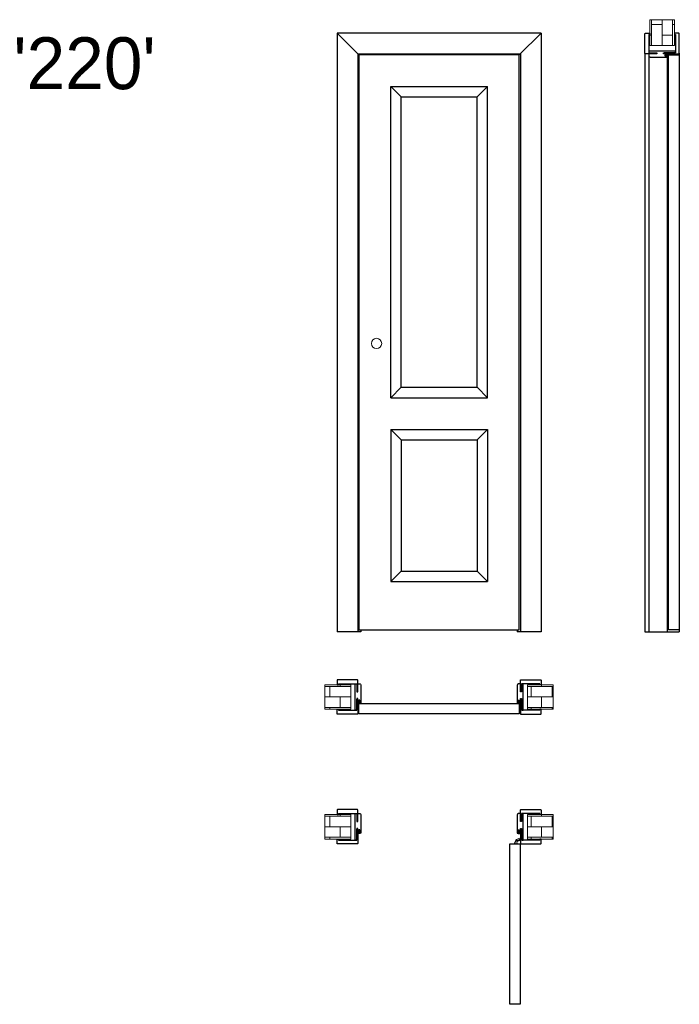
# Model space of a CAD drawing. Header units: millimetres. Extents: x -7516 to 7025, y -7461 to 3001.
# Tile 1 of 7: x -7516 to -4975, y -7061 to -3266. Entities that reach past the tile are written whole.
import ezdxf

# ---------------------------------------------------------------- set-up
doc = ezdxf.new("R2010")
doc.units = ezdxf.units.MM
doc.header["$LTSCALE"] = 0.5
for name, color, linetype, lineweight in [('cienka', 7, 'Continuous', 13), ('główna', 7, 'Continuous', 25), ('wymiary', 7, 'Continuous', 13)]:
    doc.layers.add(name, color=color, linetype=linetype, lineweight=lineweight)
doc.styles.get("Standard").update_dxf_attribs({"font": 'arial.ttf'})

msp = doc.modelspace()

# ---------------------------------------------------------------- hatches: boundary and pattern name
at = {"layer": 'cienka'}
h = msp.add_hatch(dxfattribs=at)
h.set_pattern_fill('AR-B816', color=256, scale=0.2, angle=90)
h.set_pattern_definition([(90, (-5041.3, -3366.13), (-40.64, 2e-15), []), (180, (-5041.3, -3366.13), (-40.64, -40.64), [40.64, -40.64])])
h.paths.add_polyline_path([(-4993.8, -3266.1), (-4993.8, -3366.1), (-5088.8, -3366.1), (-5088.8, -3266.1)])
h = msp.add_hatch(color=256, dxfattribs=at)
h.dxf.hatch_style = 1
h.paths.add_polyline_path([(-5021.6, -3404.5), (-5021.6, -3405.6, 0.325014), (-5021.4, -3405.9), (-5021, -3406), (-5021, -3410.1), (-5017, -3410.1), (-5017, -3408.2, -0.165166), (-5016.3, -3407, 0.233182), (-5015.8, -3406.1), (-5015.8, -3398.6, 0.867797), (-5016.5, -3398.5), (-5018.3, -3403.8, -0.774953), (-5018.9, -3403.7), (-5020.1, -3399.3, -0.423904), (-5019.3, -3398.5, 0.979906), (-5019.3, -3398.1), (-5019.6, -3398.1, 0.157892), (-5020, -3398.3, -0.126306), (-5021, -3398.7), (-5021, -3402.1), (-5026.8, -3402.1, 0.414377), (-5027.5, -3402.9, 0.073964), (-5027.5, -3403.1, 0.160171), (-5024.6, -3405.9), (-5024.1, -3405.4, -0.189326), (-5026.5, -3403.2, -1.179661), (-5026.2, -3403.1), (-5026.2, -3403.3), (-5025.6, -3403.4, -0.09385), (-5022.7, -3405.9), (-5022.3, -3405.7, -0.092298), (-5023.5, -3404.2, -0.624355), (-5023.2, -3403.8), (-5022, -3404, -0.359392)])
h.paths.add_polyline_path([(-5020.1, -3402.5), (-5020.6, -3399.9), (-5019.4, -3403.9, 0.775078), (-5017.7, -3403.9), (-5016.9, -3401.7, 0.065722), (-5016.4, -3399.6, -1.252378), (-5016.1, -3399.7, 0.127045), (-5016.5, -3401.1), (-5016.5, -3406.1, -0.177048), (-5016.6, -3406.5, 0.075328), (-5017.5, -3407.6, -0.688866), (-5017.9, -3407.6, 0.132303), (-5018.2, -3407.1), (-5020.1, -3405.3)], flags=16)
h.paths.add_polyline_path([(-5020.1, -3406.1), (-5017.8, -3408.3), (-5017.8, -3409.3), (-5020.1, -3409.3)], flags=16)
h = msp.add_hatch(dxfattribs=at)
h.set_pattern_fill('AR-B816', color=256, scale=0.2)
h.set_pattern_definition([(0, (-6240, -5876.83), (0, 40.64), []), (90, (-6240, -5876.83), (-40.64, 40.64), [40.64, -40.64])])
h.paths.add_polyline_path([(-6340, -5924.3), (-6240, -5924.3), (-6240, -5829.3), (-6340, -5829.3)])
h = msp.add_hatch(dxfattribs=at)
h.set_pattern_fill('AR-B816', color=256, scale=0.2)
h.set_pattern_definition([(0, (-6440, -5876.83), (0, 40.64), []), (90, (-6440, -5876.83), (-40.64, 40.64), [40.64, -40.64])])
h.paths.add_polyline_path([(-5460, -5924.3), (-5560, -5924.3), (-5560, -5829.3), (-5460, -5829.3)])
h = msp.add_hatch(color=256, dxfattribs=at)
h.dxf.hatch_style = 1
h.paths.add_polyline_path([(-6207.3, -5894.9), (-6207.1, -5896.1, 1.393865), (-6205.8, -5896.7, -0.60272), (-6205.3, -5896.8), (-6205.1, -5897.1), (-6201, -5897.1), (-6201, -5901.2), (-6202.9, -5901.2, 0.165166), (-6204.2, -5901.8, -0.233182), (-6205, -5902.4), (-6212.5, -5902.4, -0.83504), (-6212.6, -5901.6), (-6207.3, -5899.8, 0.745218), (-6207.4, -5899.3), (-6211.8, -5898, 0.419418), (-6212.6, -5898.8, -1.009485), (-6213, -5898.8), (-6213, -5898.3, 0.150738), (-6212.5, -5897.1), (-6209, -5897.1), (-6209, -5891.4, -0.630775), (-6207.8, -5890.8, -0.151937), (-6205.2, -5893.5), (-6205.7, -5894.1, 0.188799), (-6207.9, -5891.6), (-6207.7, -5892.6, 0.09385), (-6205.2, -5895.4), (-6205.5, -5895.8, 0.092299), (-6207, -5894.7, 0.624925)])
h.paths.add_polyline_path([(-6205.9, -5898.1), (-6204, -5899.9, 0.112212), (-6203.6, -5900.2, -0.864372), (-6203.6, -5900.7, 0.067165), (-6204.5, -5901.4, -0.238784), (-6205, -5901.7), (-6210, -5901.7, 0.127045), (-6211.4, -5902, -1.252378), (-6211.5, -5901.7, 0.07005), (-6209.3, -5901.2), (-6207.1, -5900.4, 0.808837), (-6207.4, -5898.7), (-6207.6, -5898.6), (-6211.2, -5897.6), (-6208.6, -5898.1)], flags=16)
h.paths.add_polyline_path([(-6205.1, -5898), (-6201.8, -5898), (-6201.8, -5900.4), (-6202.8, -5900.4)], flags=16)
h = msp.add_hatch(color=256, dxfattribs=at)
h.dxf.hatch_style = 1
h.paths.add_polyline_path([(-5593.4, -5896.5), (-5594.5, -5896.5, 0.325014), (-5594.7, -5896.8), (-5594.9, -5897.1), (-5599, -5897.1), (-5599, -5901.2), (-5597.1, -5901.2, -0.165166), (-5595.8, -5901.8, 0.233182), (-5595, -5902.4), (-5587.5, -5902.4, 0.867797), (-5587.4, -5901.6), (-5592.6, -5899.9, -0.733325), (-5592.7, -5899.3), (-5588.2, -5898, -0.423904), (-5587.4, -5898.8, 0.979906), (-5587, -5898.8), (-5587, -5898.6, 0.157892), (-5587.1, -5898.2, -0.126306), (-5587.5, -5897.1), (-5591, -5897.1), (-5591, -5891.3, 0.414377), (-5591.8, -5890.6, 0.073964), (-5592, -5890.7, 0.160171), (-5594.8, -5893.5), (-5594.3, -5894.1, -0.189326), (-5592.1, -5891.6, -1.179661), (-5592, -5891.9), (-5592.1, -5891.9), (-5592.3, -5892.6, -0.09385), (-5594.8, -5895.4), (-5594.5, -5895.8, -0.092298), (-5593, -5894.7, -0.624355), (-5592.7, -5894.9), (-5592.9, -5896.1, -0.359392)])
h.paths.add_polyline_path([(-5591.4, -5898.1), (-5588.8, -5897.6), (-5592.8, -5898.7, 0.775078), (-5592.8, -5900.4), (-5590.6, -5901.2, 0.065722), (-5588.5, -5901.7, -1.252378), (-5588.6, -5902, 0.127045), (-5590, -5901.7), (-5595, -5901.7, -0.177048), (-5595.4, -5901.5, 0.075328), (-5596.4, -5900.7, -0.688866), (-5596.5, -5900.3, 0.132303), (-5596, -5899.9), (-5594.1, -5898.1)], flags=16)
h.paths.add_polyline_path([(-5594.9, -5898), (-5597.2, -5900.4), (-5598.2, -5900.4), (-5598.2, -5898)], flags=16)
h = msp.add_hatch(dxfattribs=at)
h.set_pattern_fill('AR-B816', color=256, scale=0.2)
h.set_pattern_definition([(0, (-6240, -6376.83), (0, 40.64), []), (90, (-6240, -6376.83), (-40.64, 40.64), [40.64, -40.64])])
h.paths.add_polyline_path([(-6340, -6424.3), (-6240, -6424.3), (-6240, -6329.3), (-6340, -6329.3)])
h = msp.add_hatch(dxfattribs=at)
h.set_pattern_fill('AR-B816', color=256, scale=0.2)
h.set_pattern_definition([(0, (-6440, -6376.83), (0, 40.64), []), (90, (-6440, -6376.83), (-40.64, 40.64), [40.64, -40.64])])
h.paths.add_polyline_path([(-5460, -6424.3), (-5560, -6424.3), (-5560, -6329.3), (-5460, -6329.3)])
h = msp.add_hatch(color=256, dxfattribs=at)
h.dxf.hatch_style = 1
h.paths.add_polyline_path([(-6207.3, -6394.9), (-6207.1, -6396.1, 1.393865), (-6205.8, -6396.7, -0.60272), (-6205.3, -6396.8), (-6205.1, -6397.1), (-6201, -6397.1), (-6201, -6401.2), (-6202.9, -6401.2, 0.165166), (-6204.2, -6401.8, -0.233182), (-6205, -6402.4), (-6212.5, -6402.4, -0.83504), (-6212.6, -6401.6), (-6207.3, -6399.8, 0.745218), (-6207.4, -6399.3), (-6211.8, -6398, 0.419418), (-6212.6, -6398.8, -1.009485), (-6213, -6398.8), (-6213, -6398.3, 0.150738), (-6212.5, -6397.1), (-6209, -6397.1), (-6209, -6391.4, -0.630775), (-6207.8, -6390.8, -0.151937), (-6205.2, -6393.5), (-6205.7, -6394.1, 0.188799), (-6207.9, -6391.6), (-6207.7, -6392.6, 0.09385), (-6205.2, -6395.4), (-6205.5, -6395.8, 0.092299), (-6207, -6394.7, 0.624925)])
h.paths.add_polyline_path([(-6205.9, -6398.1), (-6204, -6399.9, 0.112212), (-6203.6, -6400.2, -0.864372), (-6203.6, -6400.7, 0.067165), (-6204.5, -6401.4, -0.238784), (-6205, -6401.7), (-6210, -6401.7, 0.127045), (-6211.4, -6402, -1.252378), (-6211.5, -6401.7, 0.07005), (-6209.3, -6401.2), (-6207.1, -6400.4, 0.808837), (-6207.4, -6398.7), (-6207.6, -6398.6), (-6211.2, -6397.6), (-6208.6, -6398.1)], flags=16)
h.paths.add_polyline_path([(-6205.1, -6398), (-6201.8, -6398), (-6201.8, -6400.4), (-6202.8, -6400.4)], flags=16)
h = msp.add_hatch(color=256, dxfattribs=at)
h.dxf.hatch_style = 1
h.paths.add_polyline_path([(-5593.4, -6396.5), (-5594.5, -6396.5, 0.325014), (-5594.7, -6396.8), (-5594.9, -6397.1), (-5599, -6397.1), (-5599, -6401.2), (-5597.1, -6401.2, -0.165166), (-5595.8, -6401.8, 0.233182), (-5595, -6402.4), (-5587.5, -6402.4, 0.867797), (-5587.4, -6401.6), (-5592.6, -6399.9, -0.733325), (-5592.7, -6399.3), (-5588.2, -6398, -0.423904), (-5587.4, -6398.8, 0.979906), (-5587, -6398.8), (-5587, -6398.6, 0.157892), (-5587.1, -6398.2, -0.126306), (-5587.5, -6397.1), (-5591, -6397.1), (-5591, -6391.3, 0.414377), (-5591.8, -6390.6, 0.073964), (-5592, -6390.7, 0.160171), (-5594.8, -6393.5), (-5594.3, -6394.1, -0.189326), (-5592.1, -6391.6, -1.179661), (-5592, -6391.9), (-5592.1, -6391.9), (-5592.3, -6392.6, -0.09385), (-5594.8, -6395.4), (-5594.5, -6395.8, -0.092298), (-5593, -6394.7, -0.624355), (-5592.7, -6394.9), (-5592.9, -6396.1, -0.359392)])
h.paths.add_polyline_path([(-5591.4, -6398.1), (-5588.8, -6397.6), (-5592.8, -6398.7, 0.775078), (-5592.8, -6400.4), (-5590.6, -6401.2, 0.065722), (-5588.5, -6401.7, -1.252378), (-5588.6, -6402, 0.127045), (-5590, -6401.7), (-5595, -6401.7, -0.177048), (-5595.4, -6401.5, 0.075328), (-5596.4, -6400.7, -0.688866), (-5596.5, -6400.3, 0.132303), (-5596, -6399.9), (-5594.1, -6398.1)], flags=16)
h.paths.add_polyline_path([(-5594.9, -6398), (-5597.2, -6400.4), (-5598.2, -6400.4), (-5598.2, -6398)], flags=16)

# ---------------------------------------------------------------- linework, layer by layer
for points in [[(-5021, -3398.7), (-5021, -3402.1), (-5026.8, -3402.1, 0.414377), (-5027.5, -3402.9, 0.073964), (-5027.5, -3403.1, 0.160171), (-5024.6, -3405.9), (-5024.1, -3405.4, -0.189326), (-5026.5, -3403.2, -1.179661), (-5026.2, -3403.1), (-5026.2, -3403.3), (-5025.6, -3403.4, -0.09385), (-5022.7, -3405.9), (-5022.3, -3405.7, -0.092299), (-5023.5, -3404.2, -0.624306), (-5023.2, -3403.8), (-5022, -3404, -0.359392), (-5021.6, -3404.5), (-5021.6, -3405.6, 0.324495), (-5021.4, -3405.9), (-5021, -3406), (-5021, -3410.1), (-5017, -3410.1), (-5017, -3408.2, -0.165166), (-5016.3, -3407, 0.233182), (-5015.8, -3406.1), (-5015.8, -3398.6, 0.867797), (-5016.5, -3398.5), (-5018.3, -3403.8, -0.774953), (-5018.9, -3403.7), (-5020.1, -3399.3, -0.423904), (-5019.3, -3398.5, 0.979527), (-5019.3, -3398.1), (-5019.6, -3398.1, 0.157892), (-5020, -3398.3, -0.126306), (-5021, -3398.7)], [(-5020.6, -3399.9), (-5020.1, -3402.5), (-5020.1, -3405.3), (-5018.2, -3407.1, -0.132303), (-5017.9, -3407.6, 0.688866), (-5017.5, -3407.6, -0.077159), (-5017.5, -3407.6, -0.075328), (-5016.6, -3406.5, 0.176759), (-5016.5, -3406.1), (-5016.5, -3401.1, -0.127045), (-5016.1, -3399.7, 1.225279), (-5016.4, -3399.6, -0.065963), (-5016.9, -3401.7), (-5017.7, -3403.9, -0.775078), (-5019.4, -3403.9)], [(-6212.5, -5897.1), (-6209, -5897.1), (-6209, -5891.3, -0.414377), (-6208.2, -5890.6, -0.073964), (-6208, -5890.7, -0.160171), (-6205.2, -5893.5), (-6205.7, -5894.1, 0.189326), (-6207.9, -5891.6, 1.179661), (-6208, -5891.9), (-6207.9, -5891.9), (-6207.7, -5892.6, 0.09385), (-6205.2, -5895.4), (-6205.5, -5895.8, 0.092299), (-6207, -5894.7, 0.624306), (-6207.3, -5894.9), (-6207.1, -5896.1, 0.359392), (-6206.6, -5896.5), (-6205.5, -5896.5, -0.324495), (-6205.3, -5896.8), (-6205.1, -5897.1), (-6201, -5897.1), (-6201, -5901.2), (-6202.9, -5901.2, 0.165166), (-6204.2, -5901.8, -0.233182), (-6205, -5902.4), (-6212.5, -5902.4, -0.867797), (-6212.6, -5901.6), (-6207.4, -5899.9, 0.774953), (-6207.4, -5899.3), (-6211.8, -5898, 0.423904), (-6212.6, -5898.8, -0.979527), (-6213, -5898.8), (-6213, -5898.6, -0.157892), (-6212.9, -5898.2, 0.126306), (-6212.5, -5897.1)], [(-6211.2, -5897.6), (-6208.6, -5898.1), (-6205.9, -5898.1), (-6204, -5899.9, 0.132303), (-6203.5, -5900.3, -0.688866), (-6203.6, -5900.7, 0.077159), (-6203.6, -5900.7, 0.075328), (-6204.6, -5901.5, -0.176759), (-6205, -5901.7), (-6210, -5901.7, 0.127045), (-6211.4, -5902, -1.225279), (-6211.5, -5901.7, 0.065963), (-6209.4, -5901.2), (-6207.2, -5900.4, 0.775078), (-6207.2, -5898.7)], [(-5587.5, -5897.1), (-5591, -5897.1), (-5591, -5891.3, 0.414377), (-5591.8, -5890.6, 0.073964), (-5592, -5890.7, 0.160171), (-5594.8, -5893.5), (-5594.3, -5894.1, -0.189326), (-5592.1, -5891.6, -1.179661), (-5592, -5891.9), (-5592.1, -5891.9), (-5592.3, -5892.6, -0.09385), (-5594.8, -5895.4), (-5594.5, -5895.8, -0.092299), (-5593, -5894.7, -0.624306), (-5592.7, -5894.9), (-5592.9, -5896.1, -0.359392), (-5593.4, -5896.5), (-5594.5, -5896.5, 0.324495), (-5594.7, -5896.8), (-5594.9, -5897.1), (-5599, -5897.1), (-5599, -5901.2), (-5597.1, -5901.2, -0.165166), (-5595.8, -5901.8, 0.233182), (-5595, -5902.4), (-5587.5, -5902.4, 0.867797), (-5587.4, -5901.6), (-5592.6, -5899.9, -0.774953), (-5592.6, -5899.3), (-5588.2, -5898, -0.423904), (-5587.4, -5898.8, 0.979527), (-5587, -5898.8), (-5587, -5898.6, 0.157892), (-5587.1, -5898.2, -0.126306), (-5587.5, -5897.1)], [(-5588.8, -5897.6), (-5591.4, -5898.1), (-5594.1, -5898.1), (-5596, -5899.9, -0.132303), (-5596.5, -5900.3, 0.688866), (-5596.4, -5900.7, -0.077159), (-5596.4, -5900.7, -0.075328), (-5595.4, -5901.5, 0.176759), (-5595, -5901.7), (-5590, -5901.7, -0.127045), (-5588.6, -5902, 1.225279), (-5588.5, -5901.7, -0.065963), (-5590.6, -5901.2), (-5592.8, -5900.4, -0.775078), (-5592.8, -5898.7)], [(-6212.5, -6397.1), (-6209, -6397.1), (-6209, -6391.3, -0.414377), (-6208.2, -6390.6, -0.073964), (-6208, -6390.7, -0.160171), (-6205.2, -6393.5), (-6205.7, -6394.1, 0.189326), (-6207.9, -6391.6, 1.179661), (-6208, -6391.9), (-6207.9, -6391.9), (-6207.7, -6392.6, 0.09385), (-6205.2, -6395.4), (-6205.5, -6395.8, 0.092299), (-6207, -6394.7, 0.624306), (-6207.3, -6394.9), (-6207.1, -6396.1, 0.359392), (-6206.6, -6396.5), (-6205.5, -6396.5, -0.324495), (-6205.3, -6396.8), (-6205.1, -6397.1), (-6201, -6397.1), (-6201, -6401.2), (-6202.9, -6401.2, 0.165166), (-6204.2, -6401.8, -0.233182), (-6205, -6402.4), (-6212.5, -6402.4, -0.867797), (-6212.6, -6401.6), (-6207.4, -6399.9, 0.774953), (-6207.4, -6399.3), (-6211.8, -6398, 0.423904), (-6212.6, -6398.8, -0.979527), (-6213, -6398.8), (-6213, -6398.6, -0.157892), (-6212.9, -6398.2, 0.126306), (-6212.5, -6397.1)], [(-6211.2, -6397.6), (-6208.6, -6398.1), (-6205.9, -6398.1), (-6204, -6399.9, 0.132303), (-6203.5, -6400.3, -0.688866), (-6203.6, -6400.7, 0.077159), (-6203.6, -6400.7, 0.075328), (-6204.6, -6401.5, -0.176759), (-6205, -6401.7), (-6210, -6401.7, 0.127045), (-6211.4, -6402, -1.225279), (-6211.5, -6401.7, 0.065963), (-6209.4, -6401.2), (-6207.2, -6400.4, 0.775078), (-6207.2, -6398.7)], [(-5587.5, -6397.1), (-5591, -6397.1), (-5591, -6391.3, 0.414377), (-5591.8, -6390.6, 0.073964), (-5592, -6390.7, 0.160171), (-5594.8, -6393.5), (-5594.3, -6394.1, -0.189326), (-5592.1, -6391.6, -1.179661), (-5592, -6391.9), (-5592.1, -6391.9), (-5592.3, -6392.6, -0.09385), (-5594.8, -6395.4), (-5594.5, -6395.8, -0.092299), (-5593, -6394.7, -0.624306), (-5592.7, -6394.9), (-5592.9, -6396.1, -0.359392), (-5593.4, -6396.5), (-5594.5, -6396.5, 0.324495), (-5594.7, -6396.8), (-5594.9, -6397.1), (-5599, -6397.1), (-5599, -6401.2), (-5597.1, -6401.2, -0.165166), (-5595.8, -6401.8, 0.233182), (-5595, -6402.4), (-5587.5, -6402.4, 0.867797), (-5587.4, -6401.6), (-5592.6, -6399.9, -0.774953), (-5592.6, -6399.3), (-5588.2, -6398, -0.423904), (-5587.4, -6398.8, 0.979527), (-5587, -6398.8), (-5587, -6398.6, 0.157892), (-5587.1, -6398.2, -0.126306), (-5587.5, -6397.1)], [(-5588.8, -6397.6), (-5591.4, -6398.1), (-5594.1, -6398.1), (-5596, -6399.9, -0.132303), (-5596.5, -6400.3, 0.688866), (-5596.4, -6400.7, -0.077159), (-5596.4, -6400.7, -0.075328), (-5595.4, -6401.5, 0.176759), (-5595, -6401.7), (-5590, -6401.7, -0.127045), (-5588.6, -6402, 1.225279), (-5588.5, -6401.7, -0.065963), (-5590.6, -6401.2), (-5592.8, -6400.4, -0.775078), (-5592.8, -6398.7)]]:
    msp.add_lwpolyline(points, format="xyb", close=True)
for points in [[(-5020.1, -3406.1), (-5020.1, -3409.3), (-5017.8, -3409.3), (-5017.8, -3408.3)], [(-6205.1, -5898), (-6201.8, -5898), (-6201.8, -5900.4), (-6202.8, -5900.4)], [(-5594.9, -5898), (-5598.2, -5898), (-5598.2, -5900.4), (-5597.2, -5900.4)], [(-6205.1, -6398), (-6201.8, -6398), (-6201.8, -6400.4), (-6202.8, -6400.4)], [(-5594.9, -6398), (-5598.2, -6398), (-5598.2, -6400.4), (-5597.2, -6400.4)]]:
    msp.add_lwpolyline(points, close=True)
for points in [[(-4993.8, -3266.1), (-4993.8, -3366.1), (-5088.8, -3366.1), (-5088.8, -3266.1)], [(-6340, -5924.3), (-6240, -5924.3), (-6240, -5829.3), (-6340, -5829.3)], [(-5460, -5924.3), (-5560, -5924.3), (-5560, -5829.3), (-5460, -5829.3)], [(-6340, -6424.3), (-6240, -6424.3), (-6240, -6329.3), (-6340, -6329.3)], [(-5460, -6424.3), (-5560, -6424.3), (-5560, -6329.3), (-5460, -6329.3)]]:
    msp.add_lwpolyline(points, close=True, dxfattribs=at)
msp.add_lwpolyline([(-5610.6, -6443.4), (-5604.3, -6428.4)], dxfattribs=at)
for points in [[(-5587, -6419.7), (-5601.9, -6426, 0.235469), (-5604.5, -6429), (-5606.9, -6438.3, 0.198912), (-5606.2, -6442.8), (-5605.9, -6443.4)], [(-5597.8, -6443.4), (-5599.7, -6441.9, -0.300966), (-5600.7, -6439.3), (-5599.6, -6435.1, -0.26513), (-5598.9, -6434.4, 0.291127), (-5595.7, -6430.8, -0.201318), (-5595.3, -6430.1), (-5587, -6424.1)], [(-5587, -6432.4), (-5588.4, -6430.6, 0.300966), (-5591, -6429.6), (-5595.2, -6430.7, 0.26513), (-5595.9, -6431.4)]]:
    msp.add_lwpolyline(points, format="xyb", dxfattribs=at)
msp.add_circle((-5600.2, -6430.1), 2.21, dxfattribs=at)
at = {"layer": 'główna'}
for p, q in [((-6293, -3318.1), (-6293, -5626.1)), ((-5507, -3318.1), (-6293, -3318.1)), ((-6209, -3402.1), (-6293, -3318.1)), ((-5507, -3318.1), (-5591, -3402.1)), ((-5507, -3318.1), (-5507, -5626.1)), ((-6213, -3398.1), (-6213, -5626.1)), ((-6213, -3398.1), (-5587, -3398.1)), ((-5587, -3398.1), (-5587, -5626.1)), ((-5107.8, -3394.9), (-5107.8, -5626.1)), ((-5092, -3404.9), (-5092, -5626.1)), ((-5021, -3410.1), (-5021, -5626.1)), ((-4974.8, -3394.9), (-4974.8, -5626.1)), ((-6086, -4723.1), (-6086, -3524.1)), ((-6086, -3524.1), (-5714, -3524.1)), ((-6086, -3524.1), (-6046, -3564.1)), ((-5714, -3524.1), (-5754, -3564.1)), ((-5714, -4723.1), (-5714, -3524.1)), ((-6046, -4683.1), (-6046, -3564.1)), ((-6046, -3564.1), (-5754, -3564.1)), ((-5754, -4683.1), (-5754, -3564.1)), ((-6086, -4723.1), (-6046, -4683.1)), ((-6046, -4683.1), (-5754, -4683.1)), ((-5754, -4683.1), (-5714, -4723.1)), ((-6086, -4723.1), (-5714, -4723.1)), ((-6086, -4846.1), (-5714, -4846.1)), ((-6086, -4846.1), (-6086, -5431.2)), ((-6086, -4846.1), (-6046, -4886.1)), ((-5714, -4846.1), (-5754, -4886.1)), ((-5714, -4846.1), (-5714, -5431.2)), ((-6046, -4886.1), (-5754, -4886.1)), ((-6046, -4886.1), (-6046, -5391.2)), ((-5754, -4886.1), (-5754, -5391.2)), ((-6086, -5431.2), (-6046, -5391.2)), ((-6046, -5391.2), (-5754, -5391.2)), ((-5714, -5431.2), (-5754, -5391.2)), ((-6086, -5431.2), (-5714, -5431.2)), ((-6201, -5626.1), (-6293, -5626.1)), ((-6201, -5618.1), (-6201, -5626.1)), ((-5599, -5618.1), (-5599, -5626.1)), ((-5507, -5626.1), (-5599, -5626.1)), ((-5107.8, -5626.1), (-4974.8, -5626.1))]:
    msp.add_line(p, q, dxfattribs=at)
for points in [[(-5088.8, -3318.1), (-5088.8, -3323.3), (-5092.6, -3323.3), (-5092.6, -3393.8), (-5063.8, -3393.8), (-5063.8, -3395.1), (-5066.8, -3398.1), (-5104.6, -3398.1, -0.414214), (-5107.8, -3394.9), (-5107.8, -3321.3, -0.414214), (-5104.6, -3318.1)], [(-4993.8, -3318.1), (-4993.8, -3323.3), (-4990, -3323.3), (-4990, -3393.8), (-5032.8, -3393.8), (-5032.8, -3395.1), (-5029.8, -3398.1), (-4978, -3398.1, 0.414214), (-4974.8, -3394.9), (-4974.8, -3321.3, 0.414214), (-4978, -3318.1)], [(-5092, -3387.9), (-5092, -3391.4), (-5089.8, -3393.6), (-5060.8, -3393.6), (-5060.8, -3398.1), (-5092, -3398.1), (-5092, -3404.9, 0.414214), (-5086.8, -3410.1), (-5021, -3410.1), (-5021, -3406.1), (-5029, -3406.1), (-5029, -3402.1), (-5021, -3402.1), (-5021, -3398.1), (-5035, -3398.1), (-5035, -3393.6), (-4992, -3393.6), (-4990, -3391.6), (-4990, -3387.9), (-5091.8, -3387.9)], [(-6293, -5829.3), (-6287.8, -5829.3), (-6287.8, -5825.5), (-6217.3, -5825.5), (-6217.3, -5854.3), (-6216, -5854.3), (-6213, -5851.3), (-6213, -5813.5, 0.414214), (-6216.2, -5810.3), (-6289.8, -5810.3, 0.414214), (-6293, -5813.5)], [(-6223.2, -5826.1), (-6219.7, -5826.1), (-6217.5, -5828.3), (-6217.5, -5857.3), (-6213, -5857.3), (-6213, -5826.1), (-6206.2, -5826.1, -0.414214), (-6201, -5831.3), (-6201, -5897.1), (-6205, -5897.1), (-6205, -5889.1), (-6209, -5889.1), (-6209, -5897.1), (-6213, -5897.1), (-6213, -5883.1), (-6217.5, -5883.1), (-6217.5, -5926.1), (-6219.5, -5928.1), (-6223.2, -5928.1), (-6223.2, -5826.3)], [(-5576.8, -5826.1), (-5580.3, -5826.1), (-5582.5, -5828.3), (-5582.5, -5857.3), (-5587, -5857.3), (-5587, -5826.1), (-5593.8, -5826.1, 0.414214), (-5599, -5831.3), (-5599, -5897.1), (-5595, -5897.1), (-5595, -5889.1), (-5591, -5889.1), (-5591, -5897.1), (-5587, -5897.1), (-5587, -5883.1), (-5582.5, -5883.1), (-5582.5, -5926.1), (-5580.5, -5928.1), (-5576.8, -5928.1), (-5576.8, -5826.3)], [(-5507, -5829.3), (-5512.2, -5829.3), (-5512.2, -5825.5), (-5582.7, -5825.5), (-5582.7, -5854.3), (-5584, -5854.3), (-5587, -5851.3), (-5587, -5813.5, -0.414214), (-5583.8, -5810.3), (-5510.2, -5810.3, -0.414214), (-5507, -5813.5)], [(-6293, -5924.3), (-6287.8, -5924.3), (-6287.8, -5928.1), (-6217.3, -5928.1), (-6217.3, -5885.3), (-6216, -5885.3), (-6213, -5888.3), (-6213, -5940.1, -0.414214), (-6216.2, -5943.3), (-6289.8, -5943.3, -0.414214), (-6293, -5940.1)], [(-5507, -5924.3), (-5512.2, -5924.3), (-5512.2, -5928.1), (-5582.7, -5928.1), (-5582.7, -5885.3), (-5584, -5885.3), (-5587, -5888.3), (-5587, -5940.1, 0.414214), (-5583.8, -5943.3), (-5510.2, -5943.3, 0.414214), (-5507, -5940.1)], [(-6293, -6329.3), (-6287.8, -6329.3), (-6287.8, -6325.5), (-6217.3, -6325.5), (-6217.3, -6354.3), (-6216, -6354.3), (-6213, -6351.3), (-6213, -6313.5, 0.414214), (-6216.2, -6310.3), (-6289.8, -6310.3, 0.414214), (-6293, -6313.5)], [(-6223.2, -6326.1), (-6219.7, -6326.1), (-6217.5, -6328.3), (-6217.5, -6357.3), (-6213, -6357.3), (-6213, -6326.1), (-6206.2, -6326.1, -0.414214), (-6201, -6331.3), (-6201, -6397.1), (-6205, -6397.1), (-6205, -6389.1), (-6209, -6389.1), (-6209, -6397.1), (-6213, -6397.1), (-6213, -6383.1), (-6217.5, -6383.1), (-6217.5, -6426.1), (-6219.5, -6428.1), (-6223.2, -6428.1), (-6223.2, -6326.3)], [(-5576.8, -6326.1), (-5580.3, -6326.1), (-5582.5, -6328.3), (-5582.5, -6357.3), (-5587, -6357.3), (-5587, -6326.1), (-5593.8, -6326.1, 0.414214), (-5599, -6331.3), (-5599, -6397.1), (-5595, -6397.1), (-5595, -6389.1), (-5591, -6389.1), (-5591, -6397.1), (-5587, -6397.1), (-5587, -6383.1), (-5582.5, -6383.1), (-5582.5, -6426.1), (-5580.5, -6428.1), (-5576.8, -6428.1), (-5576.8, -6326.3)], [(-5507, -6329.3), (-5512.2, -6329.3), (-5512.2, -6325.5), (-5582.7, -6325.5), (-5582.7, -6354.3), (-5584, -6354.3), (-5587, -6351.3), (-5587, -6313.5, -0.414214), (-5583.8, -6310.3), (-5510.2, -6310.3, -0.414214), (-5507, -6313.5)], [(-6293, -6424.3), (-6287.8, -6424.3), (-6287.8, -6428.1), (-6217.3, -6428.1), (-6217.3, -6385.3), (-6216, -6385.3), (-6213, -6388.3), (-6213, -6440.1, -0.414214), (-6216.2, -6443.3), (-6289.8, -6443.3, -0.414214), (-6293, -6440.1)], [(-5507, -6424.3), (-5512.2, -6424.3), (-5512.2, -6428.1), (-5582.7, -6428.1), (-5582.7, -6385.3), (-5584, -6385.3), (-5587, -6388.3), (-5587, -6440.1, 0.414214), (-5583.8, -6443.3), (-5510.2, -6443.3, 0.414214), (-5507, -6440.1)]]:
    msp.add_lwpolyline(points, format="xyb", close=True, dxfattribs=at)
for points in [[(-6209, -5618.1), (-5591, -5618.1), (-5591, -3401.1), (-6209, -3401.1)], [(-6209, -5902.3), (-5591, -5902.3), (-5591, -5942.3), (-6209, -5942.3)], [(-5628.2, -7061.4), (-5628.2, -6443.4), (-5588.2, -6443.4), (-5588.2, -7061.4)]]:
    msp.add_lwpolyline(points, close=True, dxfattribs=at)
msp.add_lwpolyline([(-4975.8, -3401.1), (-4975.8, -5618.1), (-5015.8, -5618.1), (-5015.8, -3401.1), (-4975.8, -3401.1)], dxfattribs=at)
at = {"layer": 'wymiary'}
msp.add_circle((-6141, -4514.1, 0), 20, dxfattribs=at)

# ---------------------------------------------------------------- texts
at = {"layer": 'wymiary', "insert": (-7540.1, -3333.9), "char_height": 200, "attachment_point": 1}
msp.add_mtext_dynamic_manual_height_columns("{\\fMontserrat|b0|i0|c0|p2;'\\fMontserrat|b0|i0|c238|p2;220\\fMontserrat|b0|i0|c0|p2;'}", width=529.029, gutter_width=10, heights=[0], dxfattribs=at)

doc.saveas('drawing.dxf')
